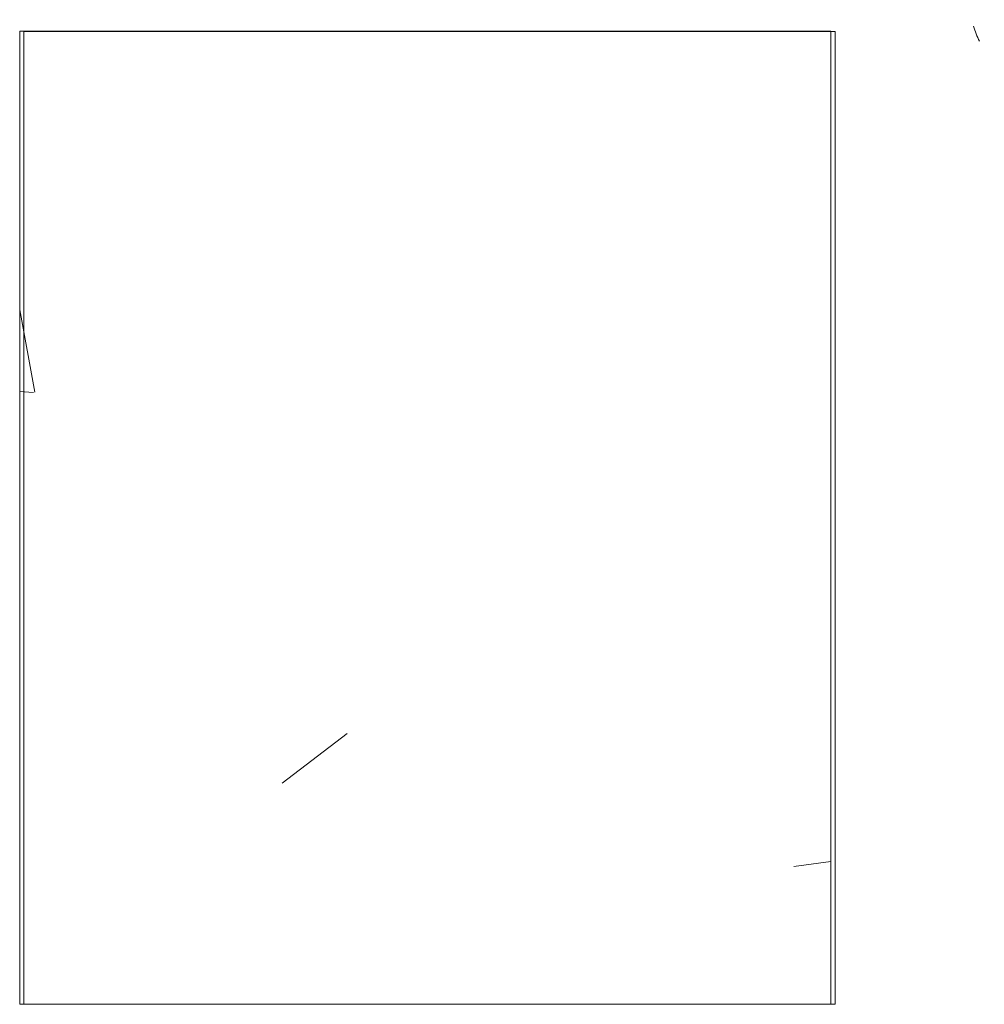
# Model space of a CAD drawing. Header units: metres. Extents: x 2.9 to 42.3, y -72.9 to -49.3.
# Tile 56 of 256: x 5.517 to 5.815, y -63.406 to -63.103. Entities that reach past the tile are written whole.
import ezdxf

# ---------------------------------------------------------------- set-up
doc = ezdxf.new("R2010")
doc.units = ezdxf.units.M
for name, color, linetype, lineweight in [('A-COLS', 7, 'Continuous', 18), ('I-FURN', 7, 'Continuous', 18), ('S-COLS', 7, 'Continuous', 18)]:
    doc.layers.add(name, color=color, linetype=linetype, lineweight=lineweight)

# ---------------------------------------------------------------- blocks, each defined once
blk = doc.blocks.new('ConjuntoParaAlunoTamanho6 - CJA06_ConjuntoParaAlunoTamanho6-V20-2PAV')
at = {"layer": 'I-FURN', "color": 253, "true_color": 0xaaaaaa}
for centre, radius, start, end in [((0.2469999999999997, 0.01196651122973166), 0.05000000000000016, 359.9999999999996, 89.9999999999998), ((0.2470000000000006, 0.01196651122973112), 0.05000000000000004, 1.399444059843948e-13, 90.00000000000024), ((0.2738749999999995, 0.03797151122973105), 0.02299999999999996, 15.73052841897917, 28.05060290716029)]:
    blk.add_arc(centre, radius, start, end, dxfattribs=at)
blk = doc.blocks.new('4 GRE - ESCOLA DE CINEMA E AUDIOVISUAL CINE REX R07_rvt-1-2PAV')
at = {"layer": 'S-COLS', "true_color": 0xaaaaaa}
h = blk.add_hatch(dxfattribs=at)
h.set_pattern_fill('FP_1', color=253, style=0, pattern_type=2)
h.set_pattern_definition([(49.99999999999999, (21.555, -62.92899999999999), (0.5465545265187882, -0.04781508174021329), [0.05715, -0.62865]), (355, (21.555, -62.92899999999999), (-0.1057276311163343, 0.5731658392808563), [0.04572, -0.50292]), (100.451, (21.601, -62.933), (0.440827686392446, 0.5253490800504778), [0.04857, -0.53427]), (46.184, (21.555, -62.776), (0.8132373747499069, -0.1261291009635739), [0.08573, -0.9429799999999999]), (96.636, (21.623, -62.787), (0.7122119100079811, 0.7422871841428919), [0.07286000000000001, -0.8014100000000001]), (351.184, (21.555, -62.776), (0.7122166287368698, 0.7422739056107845), [0.06858, -0.75438]), (21, (21.631, -62.81399999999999), (0.4548461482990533, -0.3067949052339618), [0.05715, -0.62865]), (326, (21.631, -62.81399999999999), (0.1854048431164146, 0.5525599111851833), [0.04572, -0.50292]), (71.45100000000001, (21.669, -62.84), (0.6402508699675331, 0.2457631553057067), [0.04857, -0.53427]), (37.50000000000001, (21.555, -62.92899999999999), (0.009260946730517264, 0.2536671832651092), [0.02515, -0.47168, 0.02515, -0.48539, -0.5048199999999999]), (37.50000000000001, (21.555, -62.92899999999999), (0.009260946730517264, 0.2536671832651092), [-1.007, 0.02515, -0.47968]), (7.499999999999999, (21.555, -62.92899999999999), (0.2004558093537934, 0.3005459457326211), [0.02515, -0.26594, 0.02515, -0.46025, -0.1924]), (7.499999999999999, (21.555, -62.92899999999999), (0.2004558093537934, 0.3005459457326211), [-0.7764800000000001, 0.02515, -0.16726]), (327.5, (21.385, -62.92899999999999), (0.4067681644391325, -0.01718819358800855), [0.02515, -0.16535, 0.02515, -0.56921, -0.78867]), (327.5, (21.385, -62.92899999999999), (0.4067681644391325, -0.01718819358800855), [-0.78486, 0.02515, -0.76352]), (317.5, (21.309, -62.92899999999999), (0.4443831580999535, 0.07627942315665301), [0.02515, -0.2225, 0.02515, -0.36957, -0.56007]), (317.5, (21.309, -62.92899999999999), (0.4443831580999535, 0.07627942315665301), [-0.64237, 0.02515, -0.53492])])
h.paths.add_polyline_path([(5.767300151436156, -63.40617817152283), (5.767300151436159, -63.10617817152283), (5.51730015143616, -63.10617817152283), (5.517300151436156, -63.40617817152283), (5.650302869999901, -63.40617817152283)])
at = {"layer": 'S-COLS', "color": 253, "true_color": 0xaaaaaa}
for p, q in [((5.517300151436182, -63.10617817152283), (5.517300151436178, -63.40617817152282)), ((5.767300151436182, -63.10617817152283), (5.517300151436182, -63.10617817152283)), ((5.767300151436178, -63.40617817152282), (5.767300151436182, -63.10617817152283)), ((5.517300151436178, -63.40617817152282), (5.767300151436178, -63.40617817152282))]:
    blk.add_line(p, q, dxfattribs=at)
at = {"layer": 'I-FURN', "color": 253, "lineweight": 18, "true_color": 0xaaaaaa, "rotation": 180}
blk.add_blockref('ConjuntoParaAlunoTamanho6 - CJA06_ConjuntoParaAlunoTamanho6-V20-2PAV', (6.107281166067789, -63.06044595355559), dxfattribs=at)
blk = doc.blocks.new('Family - P32-300312-2PAV')
at = {"layer": 'S-COLS', "color": 253, "true_color": 0xaaaaaa}
for p, q in [((-0.1249999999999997, 0.1500000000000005), (-0.1249999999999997, -0.1500000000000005)), ((0.1249999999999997, 0.1500000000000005), (-0.1249999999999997, 0.1500000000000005)), ((0.1249999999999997, -0.1500000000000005), (0.1249999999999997, 0.1500000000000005)), ((-0.1249999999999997, -0.1500000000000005), (0.1249999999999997, -0.1500000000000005))]:
    blk.add_line(p, q, dxfattribs=at)
blk = doc.blocks.new('Family - P32-301614-2PAV')
at = {"layer": 'S-COLS', "color": 253, "true_color": 0xaaaaaa}
for p, q in [((-0.1249999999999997, 0.1500000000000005), (-0.1249999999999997, -0.1500000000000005)), ((0.1249999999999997, 0.1500000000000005), (-0.1249999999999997, 0.1500000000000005)), ((0.1249999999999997, -0.1500000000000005), (0.1249999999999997, 0.1500000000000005)), ((-0.1249999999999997, -0.1500000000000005), (0.1249999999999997, -0.1500000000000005))]:
    blk.add_line(p, q, dxfattribs=at)
blk = doc.blocks.new('ESTRUTURAL CINE REX _011_IFC-1-2PAV')
at = {"layer": 'A-COLS', "color": 253, "lineweight": 18, "true_color": 0xaaaaaa}
blk.add_blockref('Family - P32-301614-2PAV', (5.643621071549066, -63.25622227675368), dxfattribs=at)
at = {"layer": 'S-COLS', "color": 253, "lineweight": 18, "true_color": 0xaaaaaa}
blk.add_blockref('Family - P32-300312-2PAV', (5.643621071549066, -63.25622227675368), dxfattribs=at)

msp = doc.modelspace()

# ---------------------------------------------------------------- block references
at = {"lineweight": 5}
for name in ['4 GRE - ESCOLA DE CINEMA E AUDIOVISUAL CINE REX R07_rvt-1-2PAV', 'ESTRUTURAL CINE REX _011_IFC-1-2PAV']:
    msp.add_blockref(name, (0, 0), dxfattribs=at)

doc.saveas('drawing.dxf')
